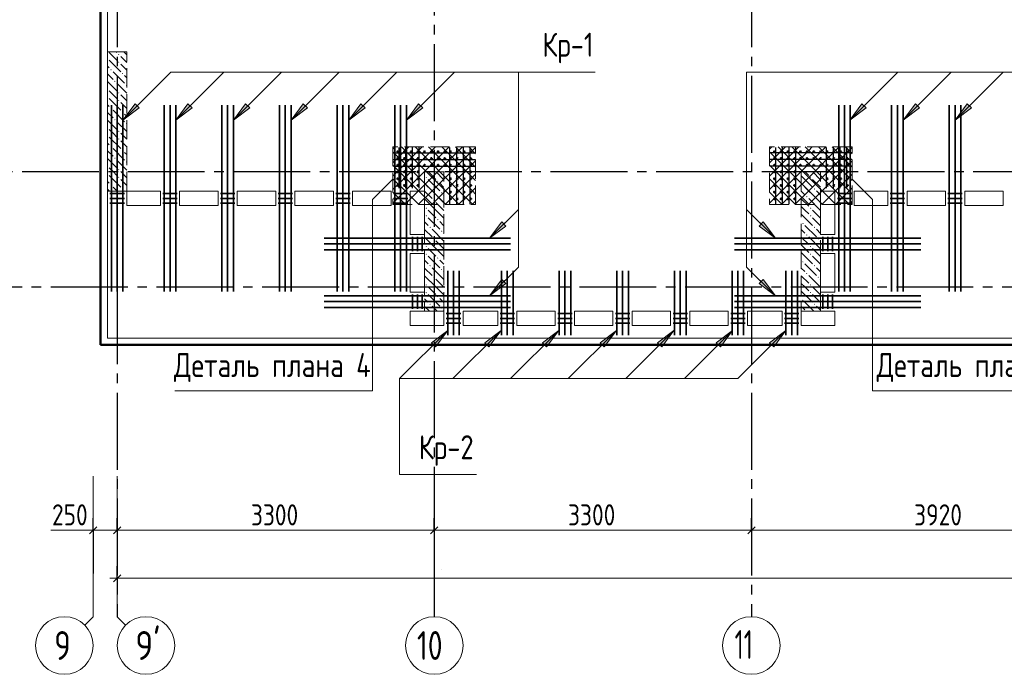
# Model space of a CAD drawing. Header units: millimetres. Extents: x 0 to 61017, y 0 to 42000.
# Tile 3 of 16: x 6186 to 16432, y 16370 to 23185. Entities that reach past the tile are written whole.
import ezdxf

# ---------------------------------------------------------------- set-up
doc = ezdxf.new("R2010")
doc.units = ezdxf.units.MM
doc.linetypes.add('______2', pattern=[270, 200, -70])
doc.linetypes.add('______5', pattern=[1100, 800, -100, 100, -100])
for name, color, linetype, lineweight, true_color in [('S1 Стержни арматуры фон', 7, '______2', 13, 0xa0a0a0), ('Вспомогательная арматура', 7, 'Continuous', 18, 0x656565), ('Поперечная арматура', 7, 'Continuous', 18, 0x5a2814), ('Поперечное армирование AW фон', 7, '______2', 13, 0xa0a0a0)]:
    doc.layers.add(name, color=color, linetype=linetype, lineweight=lineweight, true_color=true_color)
for name, color, linetype, lineweight in [('Standard', 7, 'Continuous', 25), ('ЖБ Перекрытие верхний уровень', 7, 'Continuous', 35), ('ЖБ Пилон', 7, 'Continuous', 35), ('Оси', 40, '______5', 18), ('Позиционная метка номер позиции', 7, 'Continuous', 13), ('Примечания', 7, 'Continuous', 25), ('Размерная выноска', 7, 'Continuous', 13)]:
    doc.layers.add(name, color=color, linetype=linetype, lineweight=lineweight)
doc.styles.add('GOST 2.304-81', font='txt')
doc.styles.add('ISOCPEUR', font='txt')

msp = doc.modelspace()

# ---------------------------------------------------------------- hatches: boundary and pattern name
at = {"layer": 'ЖБ Пилон', "linetype": 'Continuous', "lineweight": 18, "transparency": 33554687}
for points in [[(7100, 22787), (7103, 22783), (7100, 22780)], [(7210, 22823), (7217, 22830), (7223, 22823), (7217, 22817)], [(7210, 22743), (7217, 22750), (7223, 22743), (7217, 22737)], [(7130, 22663), (7137, 22670), (7143, 22663), (7137, 22657)], [(7170, 22543), (7177, 22550), (7183, 22543), (7177, 22537)], [(7250, 22623), (7257, 22630), (7263, 22623), (7257, 22617)], [(7100, 22467), (7103, 22463), (7100, 22460)], [(7290, 22503), (7297, 22510), (7300, 22507), (7300, 22500), (7297, 22497)], [(7100, 22387), (7103, 22383), (7100, 22380)], [(7210, 22423), (7217, 22430), (7223, 22423), (7217, 22417)], [(7210, 22343), (7217, 22350), (7223, 22343), (7217, 22337)], [(7130, 22263), (7137, 22270), (7143, 22263), (7137, 22257)], [(7170, 22143), (7177, 22150), (7183, 22143), (7177, 22137)], [(7250, 22223), (7257, 22230), (7263, 22223), (7257, 22217)], [(7100, 22067), (7103, 22063), (7100, 22060)], [(7290, 22103), (7297, 22110), (7300, 22107), (7300, 22100), (7297, 22097)], [(7100, 21987), (7103, 21983), (7100, 21980)], [(7210, 22023), (7217, 22030), (7223, 22023), (7217, 22017)], [(7210, 21943), (7217, 21950), (7223, 21943), (7217, 21937)], [(7130, 21863), (7137, 21870), (7143, 21863), (7137, 21857)], [(7250, 21823), (7257, 21830), (7263, 21823), (7257, 21817)], [(7170, 21743), (7177, 21750), (7183, 21743), (7177, 21737)], [(7100, 21667), (7103, 21663), (7100, 21660)], [(7210, 21623), (7217, 21630), (7223, 21623), (7217, 21617)], [(7290, 21703), (7297, 21710), (7300, 21707), (7300, 21700), (7297, 21697)], [(7100, 21587), (7103, 21583), (7100, 21580)], [(7210, 21543), (7217, 21550), (7223, 21543), (7217, 21537)], [(10410, 21543), (10417, 21550), (10423, 21543), (10417, 21537)], [(14410, 21543), (14417, 21550), (14423, 21543), (14417, 21537)], [(7130, 21463), (7137, 21470), (7143, 21463), (7137, 21457)], [(7250, 21423), (7257, 21430), (7263, 21423), (7257, 21417)], [(10450, 21423), (10457, 21430), (10463, 21423), (10457, 21417)], [(10530, 21503), (10537, 21510), (10543, 21503), (10537, 21497)], [(14330, 21463), (14337, 21470), (14343, 21463), (14337, 21457)], [(14450, 21423), (14457, 21430), (14463, 21423), (14457, 21417)], [(10570, 21383), (10577, 21390), (10583, 21383), (10577, 21377)], [(14370, 21343), (14377, 21350), (14383, 21343), (14377, 21337)], [(10410, 21223), (10417, 21230), (10423, 21223), (10417, 21217)], [(10490, 21303), (10497, 21310), (10503, 21303), (10497, 21297)], [(14410, 21223), (14417, 21230), (14423, 21223), (14417, 21217)], [(14490, 21303), (14497, 21310), (14503, 21303), (14497, 21297)], [(10410, 21143), (10417, 21150), (10423, 21143), (10417, 21137)], [(10530, 21103), (10537, 21110), (10543, 21103), (10537, 21097)], [(14410, 21143), (14417, 21150), (14423, 21143), (14417, 21137)], [(10450, 21023), (10457, 21030), (10463, 21023), (10457, 21017)], [(14330, 21063), (14337, 21070), (14343, 21063), (14337, 21057)], [(14450, 21023), (14457, 21030), (14463, 21023), (14457, 21017)], [(10490, 20903), (10497, 20910), (10503, 20903), (10497, 20897)], [(10570, 20983), (10577, 20990), (10583, 20983), (10577, 20977)], [(14370, 20943), (14377, 20950), (14383, 20943), (14377, 20937)], [(14490, 20903), (14497, 20910), (14503, 20903), (14497, 20897)], [(10410, 20823), (10417, 20830), (10423, 20823), (10417, 20817)], [(14410, 20823), (14417, 20830), (14423, 20823), (14417, 20817)], [(10410, 20743), (10417, 20750), (10423, 20743), (10417, 20737)], [(10530, 20703), (10537, 20710), (10543, 20703), (10537, 20697)], [(14410, 20743), (14417, 20750), (14423, 20743), (14417, 20737)], [(10450, 20623), (10457, 20630), (10463, 20623), (10457, 20617)], [(14330, 20663), (14337, 20670), (14343, 20663), (14337, 20657)], [(14450, 20623), (14457, 20630), (14463, 20623), (14457, 20617)], [(10490, 20503), (10497, 20510), (10503, 20503), (10497, 20497)], [(10570, 20583), (10577, 20590), (10583, 20583), (10577, 20577)], [(14370, 20543), (14377, 20550), (14383, 20543), (14377, 20537)], [(14490, 20503), (14497, 20510), (14503, 20503), (14497, 20497)], [(10410, 20423), (10417, 20430), (10423, 20423), (10417, 20417)], [(14410, 20423), (14417, 20430), (14423, 20423), (14417, 20417)], [(10410, 20343), (10417, 20350), (10423, 20343), (10417, 20337)], [(10530, 20303), (10537, 20310), (10543, 20303), (10537, 20297)], [(14410, 20343), (14417, 20350), (14423, 20343), (14417, 20337)], [(10450, 20223), (10457, 20230), (10463, 20223), (10457, 20217)], [(10570, 20183), (10577, 20190), (10583, 20183), (10577, 20177)], [(14330, 20263), (14337, 20270), (14343, 20263), (14337, 20257)], [(14450, 20223), (14457, 20230), (14463, 20223), (14457, 20217)]]:
    msp.add_hatch(color=7, dxfattribs=at).paths.add_polyline_path(points, flags=16)
at = {"layer": 'Позиционная метка номер позиции', "linetype": 'Continuous', "lineweight": 13, "transparency": 33554687}
for points in [[(7430, 22268), (7260, 22140), (7387, 22310)], [(7430, 22268), (7260, 22140), (7387, 22310)], [(7980, 22268), (7810, 22140), (7937, 22310)], [(8580, 22268), (8410, 22140), (8537, 22310)], [(9180, 22268), (9010, 22140), (9137, 22310)], [(9780, 22268), (9610, 22140), (9737, 22310)], [(10380, 22268), (10210, 22140), (10337, 22310)], [(14994, 22268), (14824, 22140), (14951, 22310)], [(14994, 22268), (14824, 22140), (14951, 22310)], [(15550, 22268), (15380, 22140), (15507, 22310)], [(16090, 22268), (15920, 22140), (16047, 22310)], [(11245, 21037), (11075, 20910), (11202, 21080)], [(13923, 21080), (14051, 20910), (13881, 21037)], [(11245, 20437), (11075, 20310), (11202, 20480)], [(11245, 20437), (11075, 20310), (11202, 20480)], [(13923, 20480), (14051, 20310), (13881, 20437)], [(13923, 20480), (14051, 20310), (13881, 20437)], [(10470, 19822), (10640, 19950), (10513, 19780)], [(11025, 19822), (11195, 19950), (11068, 19780)], [(11625, 19822), (11795, 19950), (11668, 19780)], [(12225, 19822), (12395, 19950), (12268, 19780)], [(12825, 19822), (12995, 19950), (12868, 19780)], [(13435, 19822), (13605, 19950), (13478, 19780)], [(13990, 19822), (14160, 19950), (14033, 19780)]]:
    msp.add_hatch(color=7, dxfattribs=at).paths.add_polyline_path(points, flags=16)

# ---------------------------------------------------------------- linework, layer by layer
at = {"layer": 'S1 Стержни арматуры фон', "color": 7, "linetype": 'Continuous', "lineweight": 35, "transparency": 33554687}
for p, q in [((7140, 22294), (7140, 20356)), ((7140, 22294), (7140, 20356)), ((7200, 22294), (7200, 20356)), ((7200, 22294), (7200, 20356)), ((7260, 22294), (7260, 20356)), ((7260, 22294), (7260, 20356)), ((7690, 22294), (7690, 20356)), ((7690, 22294), (7690, 20356)), ((7750, 22294), (7750, 20356)), ((7750, 22294), (7750, 20356)), ((7810, 22294), (7810, 20356)), ((7810, 22294), (7810, 20356)), ((8290, 22294), (8290, 20356)), ((8290, 22294), (8290, 20356)), ((8350, 22294), (8350, 20356)), ((8350, 22294), (8350, 20356)), ((8410, 22294), (8410, 20356)), ((8410, 22294), (8410, 20356)), ((8890, 22294), (8890, 20356)), ((8890, 22294), (8890, 20356)), ((8950, 22294), (8950, 20356)), ((8950, 22294), (8950, 20356)), ((9010, 22294), (9010, 20356)), ((9010, 22294), (9010, 20356)), ((9490, 22294), (9490, 20356)), ((9490, 22294), (9490, 20356)), ((9550, 22294), (9550, 20356)), ((9550, 22294), (9550, 20356)), ((9610, 22294), (9610, 20356)), ((9610, 22294), (9610, 20356)), ((10090, 22294), (10090, 20356)), ((10090, 22294), (10090, 20356)), ((10150, 22294), (10150, 20356)), ((10150, 22294), (10150, 20356)), ((10210, 22294), (10210, 20356)), ((10210, 22294), (10210, 20356)), ((14710, 22294), (14710, 20356)), ((14710, 22294), (14710, 20356)), ((14770, 22294), (14770, 20356)), ((14770, 22294), (14770, 20356)), ((14830, 22294), (14830, 20356)), ((14830, 22294), (14830, 20356)), ((15260, 22294), (15260, 20356)), ((15260, 22294), (15260, 20356)), ((15320, 22294), (15320, 20356)), ((15320, 22294), (15320, 20356)), ((15380, 22294), (15380, 20356)), ((15380, 22294), (15380, 20356)), ((15860, 22294), (15860, 20356)), ((15860, 22294), (15860, 20356)), ((15920, 22294), (15920, 20356)), ((15920, 22294), (15920, 20356)), ((15980, 22294), (15980, 20356)), ((15980, 22294), (15980, 20356)), ((11294, 20910), (9356, 20910)), ((11294, 20910), (9356, 20910)), ((15564, 20910), (13626, 20910)), ((15564, 20910), (13626, 20910)), ((11294, 20850), (9356, 20850)), ((11294, 20850), (9356, 20850)), ((15564, 20850), (13626, 20850)), ((15564, 20850), (13626, 20850)), ((11294, 20790), (9356, 20790)), ((11294, 20790), (9356, 20790)), ((15564, 20790), (13626, 20790)), ((15564, 20790), (13626, 20790)), ((10640, 19900), (10640, 20572)), ((10700, 19900), (10700, 20572)), ((10760, 19900), (10760, 20572)), ((11200, 19900), (11200, 20572)), ((11260, 19900), (11260, 20572)), ((11320, 19900), (11320, 20572)), ((11800, 19900), (11800, 20572)), ((11860, 19900), (11860, 20572)), ((11920, 19900), (11920, 20572)), ((12400, 19900), (12400, 20572)), ((12460, 19900), (12460, 20572)), ((12520, 19900), (12520, 20572)), ((13000, 19900), (13000, 20572)), ((13060, 19900), (13060, 20572)), ((13120, 19900), (13120, 20572)), ((13600, 19900), (13600, 20572)), ((13660, 19900), (13660, 20572)), ((13720, 19900), (13720, 20572)), ((14160, 19900), (14160, 20572)), ((14220, 19900), (14220, 20572)), ((14280, 19900), (14280, 20572)), ((11294, 20310), (9356, 20310)), ((11294, 20310), (9356, 20310)), ((15564, 20310), (13626, 20310)), ((15564, 20310), (13626, 20310)), ((11294, 20250), (9356, 20250)), ((11294, 20250), (9356, 20250)), ((11294, 20190), (9356, 20190)), ((11294, 20190), (9356, 20190)), ((15564, 20250), (13626, 20250)), ((15564, 20250), (13626, 20250)), ((15564, 20190), (13626, 20190)), ((15564, 20190), (13626, 20190))]:
    msp.add_line(p, q, dxfattribs=at)
at = {"layer": 'Standard', "color": 7, "linetype": 'Continuous', "lineweight": 13, "transparency": 33554687}
for p, q in [((6950, 16970), (6950, 18432)), ((7200, 16970), (7200, 18432)), ((6950, 17870), (6875, 17870)), ((6950, 17870), (7200, 17870)), ((7200, 17870), (10500, 17870)), ((10500, 17870), (13800, 17870)), ((13800, 17870), (17720, 17870)), ((7200, 17370), (7125, 17370)), ((49280, 17370), (7200, 17370)), ((6950, 16970), (6862, 16882)), ((7200, 16970), (7288, 16882))]:
    msp.add_line(p, q, dxfattribs=at)
at = {"layer": 'Standard', "color": 251, "linetype": 'Continuous', "lineweight": -3, "true_color": 0x656565, "transparency": 33554687}
for p, q in [((6950, 17870), (6950, 17995)), ((7200, 17870), (7200, 17995)), ((10500, 17870), (10500, 17995)), ((13800, 17870), (13800, 17995)), ((6950, 17870), (6950, 17745)), ((6950, 17870), (6950, 17418)), ((7200, 17870), (7200, 17745)), ((7200, 17870), (7200, 17418)), ((10500, 17870), (10500, 17745)), ((10500, 17870), (10500, 17418)), ((13800, 17870), (13800, 17745)), ((13800, 17870), (13800, 17418)), ((7200, 17370), (7200, 17495)), ((7200, 17370), (7200, 17245)), ((7200, 17370), (7200, 17370))]:
    msp.add_line(p, q, dxfattribs=at)
at = {"layer": 'Standard', "color": 7, "linetype": 'Continuous', "lineweight": 25, "transparency": 33554687}
for p, q in [((6912, 17833), (6987, 17907)), ((7162, 17833), (7238, 17907)), ((10462, 17833), (10538, 17907)), ((13762, 17833), (13838, 17907)), ((7238, 17407), (7162, 17333))]:
    msp.add_line(p, q, dxfattribs=at)
at = {"layer": 'Standard', "color": 254, "linetype": 'Continuous', "lineweight": 50, "true_color": 0xc4c4ff, "transparency": 33554687}
msp.add_lwpolyline([(7025, 19800), (49780, 19800), (49780, 34900), (7025, 34900), (7025, 19800)], dxfattribs=at)
at = {"layer": 'Вспомогательная арматура', "color": 7, "linetype": 'Continuous', "lineweight": 25, "transparency": 33554687}
for p, q in [((10130, 21855), (10130, 21430)), ((10200, 21855), (10200, 21430)), ((10270, 21855), (10270, 21430)), ((10340, 21855), (10340, 21430)), ((10660, 21855), (10660, 21265)), ((10730, 21855), (10730, 21265)), ((10800, 21855), (10800, 21265)), ((10870, 21855), (10870, 21265)), ((14050, 21855), (14050, 21265)), ((14120, 21855), (14120, 21265)), ((14190, 21855), (14190, 21265)), ((14260, 21855), (14260, 21265)), ((14580, 21855), (14580, 21430)), ((14650, 21855), (14650, 21430)), ((14720, 21855), (14720, 21430)), ((14790, 21855), (14790, 21430)), ((10075, 21800), (10925, 21800)), ((10075, 21730), (10925, 21730)), ((14845, 21800), (13995, 21800)), ((14845, 21730), (13995, 21730)), ((10075, 21660), (10925, 21660)), ((14845, 21660), (13995, 21660))]:
    msp.add_line(p, q, dxfattribs=at)
at = {"layer": 'ЖБ Перекрытие верхний уровень', "color": 7, "linetype": 'Continuous', "lineweight": 18, "transparency": 33554687}
for p, q in [((7100, 34500), (7100, 19870)), ((7300, 21250), (7300, 21400)), ((7300, 21400), (7650, 21400)), ((7650, 21400), (7650, 21250)), ((7850, 21250), (7850, 21400)), ((7850, 21400), (8250, 21400)), ((8250, 21400), (8250, 21250)), ((8450, 21250), (8450, 21400)), ((8450, 21400), (8850, 21400)), ((8850, 21400), (8850, 21250)), ((9050, 21250), (9050, 21400)), ((9050, 21400), (9450, 21400)), ((9450, 21400), (9450, 21250)), ((9650, 21250), (9650, 21400)), ((9650, 21400), (10050, 21400)), ((10050, 21400), (10050, 21250)), ((10250, 20950), (10250, 21400)), ((10250, 21400), (10400, 21400)), ((10400, 21400), (10400, 20950)), ((14520, 20950), (14520, 21400)), ((14520, 21400), (14670, 21400)), ((14670, 21400), (14670, 20950)), ((14870, 21250), (14870, 21400)), ((14870, 21400), (15220, 21400)), ((15220, 21400), (15220, 21250)), ((15420, 21400), (15820, 21400)), ((15420, 21250), (15420, 21400)), ((15820, 21400), (15820, 21250)), ((16020, 21250), (16020, 21400)), ((16020, 21400), (16420, 21400)), ((16420, 21400), (16420, 21250)), ((7650, 21250), (7300, 21250)), ((8250, 21250), (7850, 21250)), ((8850, 21250), (8450, 21250)), ((9450, 21250), (9050, 21250)), ((10050, 21250), (9650, 21250)), ((15220, 21250), (14870, 21250)), ((15820, 21250), (15420, 21250)), ((16420, 21250), (16020, 21250)), ((10400, 20950), (10250, 20950)), ((14670, 20950), (14520, 20950)), ((10250, 20350), (10250, 20750)), ((10250, 20750), (10400, 20750)), ((10400, 20750), (10400, 20350)), ((14520, 20350), (14520, 20750)), ((14520, 20750), (14670, 20750)), ((14670, 20750), (14670, 20350)), ((10400, 20350), (10250, 20350)), ((14670, 20350), (14520, 20350)), ((10250, 20000), (10250, 20150)), ((10250, 20150), (10600, 20150)), ((10600, 20150), (10600, 20000)), ((10800, 20000), (10800, 20150)), ((10800, 20150), (11160, 20150)), ((11160, 20150), (11160, 20000)), ((11360, 20000), (11360, 20150)), ((11360, 20150), (11760, 20150)), ((11760, 20150), (11760, 20000)), ((11960, 20000), (11960, 20150)), ((11960, 20150), (12360, 20150)), ((12360, 20150), (12360, 20000)), ((12560, 20000), (12560, 20150)), ((12560, 20150), (12960, 20150)), ((12960, 20150), (12960, 20000)), ((13160, 20000), (13160, 20150)), ((13160, 20150), (13560, 20150)), ((13560, 20150), (13560, 20000)), ((13760, 20000), (13760, 20150)), ((13760, 20150), (14120, 20150)), ((14120, 20150), (14120, 20000)), ((14320, 20000), (14320, 20150)), ((14320, 20150), (14670, 20150)), ((14670, 20150), (14670, 20000)), ((10600, 20000), (10250, 20000)), ((11160, 20000), (10800, 20000)), ((11760, 20000), (11360, 20000)), ((12360, 20000), (11960, 20000)), ((12960, 20000), (12560, 20000)), ((13560, 20000), (13160, 20000)), ((14120, 20000), (13760, 20000)), ((14670, 20000), (14320, 20000)), ((7100, 19870), (28240, 19870))]:
    msp.add_line(p, q, dxfattribs=at)
at = {"layer": 'ЖБ Пилон', "color": 253, "linetype": '______2', "lineweight": 13, "true_color": 0xa0a0a0, "transparency": 33554687}
for p, q in [((7100, 22850), (7100, 21400)), ((7300, 22850), (7100, 22850)), ((7300, 21400), (7300, 22850)), ((10400, 21600), (10400, 20150)), ((10600, 21600), (10400, 21600)), ((10600, 20150), (10600, 21600)), ((14320, 21600), (14320, 20150)), ((14520, 21600), (14320, 21600)), ((14520, 20150), (14520, 21600)), ((7100, 21400), (7300, 21400)), ((10400, 20150), (10600, 20150)), ((14320, 20150), (14520, 20150))]:
    msp.add_line(p, q, dxfattribs=at)
at = {"layer": 'ЖБ Пилон', "color": 9, "linetype": 'Continuous', "lineweight": 18, "true_color": 0xc7c7c7, "transparency": 33554687}
for p, q in [((7157, 22803), (7117, 22843)), ((7117, 22763), (7237, 22643)), ((7197, 22763), (7157, 22803)), ((7190, 22850), (7197, 22843)), ((7237, 22803), (7300, 22740)), ((7300, 22820), (7270, 22850)), ((7100, 22700), (7117, 22683)), ((7237, 22723), (7300, 22660)), ((7100, 22620), (7157, 22563)), ((7157, 22643), (7277, 22523)), ((7300, 22580), (7277, 22603)), ((7100, 22540), (7197, 22443)), ((7157, 22403), (7117, 22443)), ((7300, 22420), (7197, 22523)), ((7117, 22363), (7237, 22243)), ((7197, 22363), (7157, 22403)), ((7237, 22403), (7300, 22340)), ((7100, 22300), (7117, 22283)), ((7157, 22243), (7277, 22123)), ((7237, 22323), (7300, 22260)), ((7100, 22220), (7157, 22163)), ((7100, 22140), (7197, 22043)), ((7300, 22180), (7277, 22203)), ((7157, 22003), (7117, 22043)), ((7300, 22020), (7197, 22123)), ((7117, 21963), (7237, 21843)), ((7197, 21963), (7157, 22003)), ((7237, 22003), (7300, 21940)), ((7100, 21900), (7117, 21883)), ((7157, 21843), (7277, 21723)), ((7237, 21923), (7300, 21860)), ((7100, 21820), (7157, 21763)), ((7100, 21740), (7197, 21643)), ((7300, 21780), (7277, 21803)), ((7157, 21603), (7117, 21643)), ((7300, 21620), (7197, 21723)), ((7117, 21563), (7237, 21443)), ((7197, 21563), (7157, 21603)), ((7237, 21603), (7300, 21540)), ((7237, 21523), (7300, 21460)), ((10437, 21523), (10557, 21403)), ((10440, 21600), (10517, 21523)), ((10520, 21600), (10597, 21523)), ((14320, 21560), (14437, 21443)), ((14397, 21563), (14360, 21600)), ((14437, 21523), (14520, 21440)), ((14440, 21600), (14517, 21523)), ((7100, 21500), (7117, 21483)), ((7100, 21420), (7120, 21400)), ((7157, 21443), (7200, 21400)), ((10400, 21480), (10437, 21443)), ((10597, 21443), (10557, 21483)), ((10600, 21440), (10597, 21443)), ((14357, 21443), (14477, 21323)), ((7280, 21400), (7277, 21403)), ((10400, 21400), (10477, 21323)), ((10517, 21203), (10400, 21320)), ((10597, 21283), (10477, 21403)), ((10597, 21363), (10600, 21360)), ((14320, 21400), (14357, 21363)), ((14320, 21320), (14397, 21243)), ((14517, 21203), (14397, 21323)), ((14520, 21360), (14477, 21403)), ((10517, 21283), (10597, 21203)), ((10597, 21283), (10600, 21280)), ((14357, 21203), (14320, 21240)), ((14517, 21283), (14520, 21280)), ((10437, 21203), (10517, 21123)), ((10437, 21123), (10557, 21003)), ((10517, 21203), (10597, 21123)), ((10597, 21203), (10600, 21200)), ((14320, 21160), (14437, 21043)), ((14397, 21163), (14357, 21203)), ((14437, 21203), (14517, 21123)), ((14437, 21123), (14520, 21040)), ((14517, 21203), (14520, 21200)), ((10400, 21080), (10437, 21043)), ((10597, 21043), (10557, 21083)), ((10600, 21040), (10597, 21043)), ((14357, 21043), (14477, 20923)), ((10400, 21000), (10477, 20923)), ((10517, 20803), (10400, 20920)), ((10597, 20883), (10477, 21003)), ((10597, 20963), (10600, 20960)), ((14320, 21000), (14357, 20963)), ((14320, 20920), (14397, 20843)), ((14517, 20803), (14397, 20923)), ((14520, 20960), (14477, 21003)), ((10437, 20803), (10517, 20723)), ((10517, 20883), (10597, 20803)), ((10517, 20803), (10597, 20723)), ((10597, 20883), (10600, 20880)), ((10597, 20803), (10600, 20800)), ((14357, 20803), (14320, 20840)), ((14397, 20763), (14357, 20803)), ((14437, 20803), (14517, 20723)), ((14517, 20883), (14520, 20880)), ((14517, 20803), (14520, 20800)), ((10437, 20723), (10557, 20603)), ((14320, 20760), (14437, 20643)), ((14437, 20723), (14520, 20640)), ((10400, 20680), (10437, 20643)), ((10400, 20600), (10477, 20523)), ((10597, 20483), (10477, 20603)), ((10597, 20643), (10557, 20683)), ((10600, 20640), (10597, 20643)), ((14320, 20600), (14357, 20563)), ((14357, 20643), (14477, 20523)), ((14520, 20560), (14477, 20603)), ((10517, 20403), (10400, 20520)), ((10597, 20563), (10600, 20560)), ((14320, 20520), (14397, 20443)), ((14517, 20403), (14397, 20523)), ((10437, 20403), (10517, 20323)), ((10517, 20483), (10597, 20403)), ((10517, 20403), (10597, 20323)), ((10597, 20483), (10600, 20480)), ((10597, 20403), (10600, 20400)), ((14357, 20403), (14320, 20440)), ((14397, 20363), (14357, 20403)), ((14437, 20403), (14517, 20323)), ((14517, 20483), (14520, 20480)), ((14517, 20403), (14520, 20400)), ((10437, 20323), (10557, 20203)), ((14320, 20360), (14437, 20243)), ((14437, 20323), (14520, 20240)), ((10400, 20280), (10437, 20243)), ((10400, 20200), (10450, 20150)), ((10530, 20150), (10477, 20203)), ((10597, 20243), (10557, 20283)), ((10600, 20240), (10597, 20243)), ((14320, 20200), (14357, 20163)), ((14357, 20243), (14450, 20150)), ((14520, 20160), (14477, 20203)), ((10597, 20163), (10600, 20160))]:
    msp.add_line(p, q, dxfattribs=at)
at = {"layer": 'Оси', "color": 8, "linetype": '______5', "lineweight": -3, "transparency": 33554687}
for p, q in [((7200, 35800), (7200, 16970)), ((13800, 35800), (13800, 16970)), ((10500, 35030), (10500, 16970)), ((49910, 21600), (4600, 21600)), ((50210, 20400), (4600, 20400)), ((10574, 17456), (10574, 17456))]:
    msp.add_line(p, q, dxfattribs=at)
at = {"layer": 'Оси', "color": 7, "linetype": 'Continuous', "lineweight": 13, "transparency": 33554687}
for centre in [(6650, 16670), (7500, 16670), (10500, 16670), (13800, 16670)]:
    msp.add_circle(centre, 300, dxfattribs=at)
at = {"layer": 'Позиционная метка номер позиции', "color": 7, "linetype": 'Continuous', "lineweight": 13, "transparency": 33554687}
for p, q in [((7260, 22140), (7760, 22640)), ((7810, 22140), (8310, 22640)), ((8410, 22140), (8910, 22640)), ((9010, 22140), (9510, 22640)), ((9610, 22140), (10110, 22640)), ((10210, 22140), (10710, 22640)), ((14824, 22140), (15324, 22640)), ((15380, 22140), (15880, 22640)), ((15920, 22140), (16420, 22640)), ((7260, 22140), (7387, 22310)), ((7260, 22140), (7387, 22310)), ((7430, 22268), (7260, 22140)), ((7430, 22268), (7260, 22140)), ((7387, 22310), (7430, 22268)), ((7387, 22310), (7430, 22268)), ((7408, 22289), (7419, 22300)), ((7408, 22289), (7419, 22300)), ((7810, 22140), (7937, 22310)), ((7980, 22268), (7810, 22140)), ((7937, 22310), (7980, 22268)), ((7958, 22289), (7969, 22300)), ((8410, 22140), (8537, 22310)), ((8580, 22268), (8410, 22140)), ((8537, 22310), (8580, 22268)), ((8558, 22289), (8569, 22300)), ((9010, 22140), (9137, 22310)), ((9180, 22268), (9010, 22140)), ((9137, 22310), (9180, 22268)), ((9158, 22289), (9169, 22300)), ((9610, 22140), (9737, 22310)), ((9780, 22268), (9610, 22140)), ((9737, 22310), (9780, 22268)), ((9758, 22289), (9769, 22300)), ((10210, 22140), (10337, 22310)), ((10380, 22268), (10210, 22140)), ((10337, 22310), (10380, 22268)), ((10358, 22289), (10369, 22300)), ((14824, 22140), (14951, 22310)), ((14824, 22140), (14951, 22310)), ((14994, 22268), (14824, 22140)), ((14994, 22268), (14824, 22140)), ((14951, 22310), (14994, 22268)), ((14951, 22310), (14994, 22268)), ((14972, 22289), (14983, 22300)), ((14972, 22289), (14983, 22300)), ((15380, 22140), (15507, 22310)), ((15550, 22268), (15380, 22140)), ((15507, 22310), (15550, 22268)), ((15528, 22289), (15539, 22300)), ((15920, 22140), (16047, 22310)), ((16090, 22268), (15920, 22140)), ((16047, 22310), (16090, 22268)), ((16068, 22289), (16079, 22300)), ((7260, 22140), (7260, 22140)), ((7260, 22140), (7260, 22140)), ((7260, 22140), (7260, 22140)), ((7260, 22140), (7260, 22140)), ((7260, 22140), (7260, 22140)), ((7260, 22140), (7260, 22140)), ((7810, 22140), (7810, 22140)), ((7810, 22140), (7810, 22140)), ((7810, 22140), (7810, 22140)), ((8410, 22140), (8410, 22140)), ((8410, 22140), (8410, 22140)), ((8410, 22140), (8410, 22140)), ((9010, 22140), (9010, 22140)), ((9010, 22140), (9010, 22140)), ((9010, 22140), (9010, 22140)), ((9610, 22140), (9610, 22140)), ((9610, 22140), (9610, 22140)), ((9610, 22140), (9610, 22140)), ((10210, 22140), (10210, 22140)), ((10210, 22140), (10210, 22140)), ((10210, 22140), (10210, 22140)), ((14824, 22140), (14824, 22140)), ((14824, 22140), (14824, 22140)), ((14824, 22140), (14824, 22140)), ((14824, 22140), (14824, 22140)), ((14824, 22140), (14824, 22140)), ((14824, 22140), (14824, 22140)), ((15380, 22140), (15380, 22140)), ((15380, 22140), (15380, 22140)), ((15380, 22140), (15380, 22140)), ((15920, 22140), (15920, 22140)), ((15920, 22140), (15920, 22140)), ((15920, 22140), (15920, 22140)), ((11075, 20910), (11375, 21210)), ((14051, 20910), (13751, 21210)), ((11075, 20910), (11202, 21080)), ((11245, 21037), (11075, 20910)), ((11202, 21080), (11245, 21037)), ((11223, 21058), (11234, 21069)), ((13881, 21037), (13923, 21080)), ((14051, 20910), (13881, 21037)), ((13902, 21058), (13892, 21069)), ((13923, 21080), (14051, 20910)), ((11075, 20910), (11075, 20910)), ((11075, 20910), (11075, 20910)), ((11075, 20910), (11075, 20910)), ((14051, 20910), (14051, 20910)), ((14051, 20910), (14051, 20910)), ((14051, 20910), (14051, 20910)), ((11075, 20310), (11375, 20610)), ((14051, 20310), (13751, 20610)), ((11075, 20310), (11202, 20480)), ((11075, 20310), (11202, 20480)), ((11245, 20437), (11075, 20310)), ((11245, 20437), (11075, 20310)), ((11202, 20480), (11245, 20437)), ((11202, 20480), (11245, 20437)), ((11223, 20458), (11234, 20469)), ((11223, 20458), (11234, 20469)), ((13881, 20437), (13923, 20480)), ((13881, 20437), (13923, 20480)), ((14051, 20310), (13881, 20437)), ((14051, 20310), (13881, 20437)), ((13902, 20458), (13892, 20469)), ((13902, 20458), (13892, 20469)), ((13923, 20480), (14051, 20310)), ((13923, 20480), (14051, 20310)), ((11075, 20310), (11075, 20310)), ((11075, 20310), (11075, 20310)), ((11075, 20310), (11075, 20310)), ((11075, 20310), (11075, 20310)), ((11075, 20310), (11075, 20310)), ((11075, 20310), (11075, 20310)), ((14051, 20310), (14051, 20310)), ((14051, 20310), (14051, 20310)), ((14051, 20310), (14051, 20310)), ((14051, 20310), (14051, 20310)), ((14051, 20310), (14051, 20310)), ((14051, 20310), (14051, 20310)), ((10470, 19822), (10640, 19950)), ((10640, 19950), (10513, 19780)), ((10640, 19950), (10640, 19950)), ((10640, 19950), (10640, 19950)), ((10640, 19950), (10640, 19950)), ((11025, 19822), (11195, 19950)), ((11195, 19950), (11068, 19780)), ((11195, 19950), (11195, 19950)), ((11195, 19950), (11195, 19950)), ((11195, 19950), (11195, 19950)), ((11625, 19822), (11795, 19950)), ((11795, 19950), (11668, 19780)), ((11795, 19950), (11795, 19950)), ((11795, 19950), (11795, 19950)), ((11795, 19950), (11795, 19950)), ((12225, 19822), (12395, 19950)), ((12395, 19950), (12268, 19780)), ((12395, 19950), (12395, 19950)), ((12395, 19950), (12395, 19950)), ((12395, 19950), (12395, 19950)), ((12825, 19822), (12995, 19950)), ((12995, 19950), (12868, 19780)), ((12995, 19950), (12995, 19950)), ((12995, 19950), (12995, 19950)), ((12995, 19950), (12995, 19950)), ((13435, 19822), (13605, 19950)), ((13605, 19950), (13478, 19780)), ((13605, 19950), (13605, 19950)), ((13605, 19950), (13605, 19950)), ((13605, 19950), (13605, 19950)), ((13990, 19822), (14160, 19950)), ((14160, 19950), (14033, 19780)), ((14160, 19950), (14160, 19950)), ((14160, 19950), (14160, 19950)), ((14160, 19950), (14160, 19950)), ((10513, 19780), (10470, 19822)), ((10492, 19801), (10481, 19791)), ((11068, 19780), (11025, 19822)), ((11047, 19801), (11036, 19791)), ((11668, 19780), (11625, 19822)), ((11647, 19801), (11636, 19791)), ((12268, 19780), (12225, 19822)), ((12247, 19801), (12236, 19791)), ((12868, 19780), (12825, 19822)), ((12847, 19801), (12836, 19791)), ((13478, 19780), (13435, 19822)), ((13457, 19801), (13446, 19791)), ((14033, 19780), (13990, 19822)), ((14012, 19801), (14001, 19791))]:
    msp.add_line(p, q, dxfattribs=at)
for points in [[(7260, 22140), (7760, 22640), (11375, 22640)], [(11075, 20310), (11375, 20610), (11375, 22640), (12175, 22640)], [(14051, 20310), (13751, 20610), (13751, 22640), (22621, 22640)], [(14824, 22140), (15324, 22640), (22621, 22640)], [(14160, 19950), (13660, 19450), (10140, 19450)], [(11195, 19950), (10695, 19450), (10140, 19450)], [(10640, 19950), (10140, 19450), (10140, 18450), (10940, 18450)], [(11795, 19950), (11295, 19450), (10495, 19450)], [(12395, 19950), (11895, 19450), (11095, 19450)], [(12995, 19950), (12495, 19450), (11695, 19450)], [(13605, 19950), (13105, 19450), (12305, 19450)]]:
    msp.add_lwpolyline(points, dxfattribs=at)
at = {"layer": 'Поперечная арматура', "color": 7, "linetype": 'Continuous', "lineweight": 50, "transparency": 33554687}
for centre in [(10120, 21810), (10120, 21740), (10190, 21810), (10190, 21740), (10260, 21810), (10260, 21740), (10330, 21810), (10330, 21740), (10400, 21810), (10400, 21740), (10470, 21810), (10470, 21740), (10540, 21810), (10540, 21740), (10610, 21810), (10610, 21740), (10670, 21810), (10670, 21740), (10740, 21810), (10740, 21740), (10810, 21810), (10810, 21740), (10880, 21810), (10880, 21740), (14040, 21810), (14040, 21740), (14110, 21810), (14110, 21740), (14180, 21810), (14180, 21740), (14250, 21810), (14250, 21740), (14310, 21810), (14310, 21740), (14380, 21810), (14380, 21740), (14450, 21810), (14450, 21740), (14520, 21810), (14520, 21740), (14590, 21810), (14590, 21740), (14660, 21810), (14660, 21740), (14730, 21810), (14730, 21740), (14800, 21810), (14800, 21740), (10120, 21670), (10190, 21670), (10260, 21670), (10330, 21670), (10400, 21670), (10470, 21670), (10540, 21670), (10610, 21670), (10670, 21670), (10740, 21670), (10810, 21670), (10880, 21670), (14040, 21670), (14110, 21670), (14180, 21670), (14250, 21670), (14310, 21670), (14380, 21670), (14450, 21670), (14520, 21670), (14590, 21670), (14660, 21670), (14730, 21670), (14800, 21670), (10120, 21600), (10120, 21530), (10190, 21600), (10190, 21530), (10260, 21600), (10260, 21530), (10330, 21600), (10330, 21530), (10670, 21600), (10670, 21530), (10740, 21600), (10740, 21530), (10810, 21600), (10810, 21530), (10880, 21600), (10880, 21530), (14040, 21600), (14040, 21530), (14110, 21600), (14110, 21530), (14180, 21600), (14180, 21530), (14250, 21600), (14250, 21530), (14590, 21600), (14590, 21530), (14660, 21600), (14660, 21530), (14730, 21600), (14730, 21530), (14800, 21600), (14800, 21530), (10120, 21460), (10190, 21460), (10260, 21460), (10330, 21460), (10670, 21460), (10740, 21460), (10810, 21460), (10880, 21460), (14040, 21460), (14110, 21460), (14180, 21460), (14250, 21460), (14590, 21460), (14660, 21460), (14730, 21460), (14800, 21460), (10670, 21390), (10670, 21320), (10740, 21390), (10740, 21320), (10810, 21390), (10810, 21320), (10880, 21390), (10880, 21320), (14040, 21390), (14040, 21320), (14110, 21390), (14110, 21320), (14180, 21390), (14180, 21320), (14250, 21390), (14250, 21320)]:
    msp.add_circle(centre, 5, dxfattribs=at)
at = {"layer": 'Поперечное армирование AW фон', "color": 7, "linetype": 'Continuous', "lineweight": 35, "transparency": 33554687}
for p, q in [((7125, 21375), (7275, 21375)), ((7125, 21325), (7275, 21325)), ((7675, 21375), (7825, 21375)), ((7675, 21325), (7825, 21325)), ((8275, 21375), (8425, 21375)), ((8275, 21325), (8425, 21325)), ((8875, 21375), (9025, 21375)), ((8875, 21325), (9025, 21325)), ((9475, 21375), (9625, 21375)), ((9475, 21325), (9625, 21325)), ((10075, 21375), (10225, 21375)), ((10075, 21325), (10225, 21325)), ((14695, 21375), (14845, 21375)), ((14695, 21325), (14845, 21325)), ((15245, 21375), (15395, 21375)), ((15245, 21325), (15395, 21325)), ((15845, 21375), (15995, 21375)), ((15845, 21325), (15995, 21325)), ((7125, 21275), (7275, 21275)), ((7675, 21275), (7825, 21275)), ((8275, 21275), (8425, 21275)), ((8875, 21275), (9025, 21275)), ((9475, 21275), (9625, 21275)), ((10075, 21275), (10225, 21275)), ((14695, 21275), (14845, 21275)), ((15245, 21275), (15395, 21275)), ((15845, 21275), (15995, 21275)), ((10275, 20775), (10275, 20925)), ((10325, 20775), (10325, 20925)), ((10375, 20775), (10375, 20925)), ((14545, 20775), (14545, 20925)), ((14595, 20775), (14595, 20925)), ((14645, 20775), (14645, 20925)), ((10275, 20175), (10275, 20325)), ((10325, 20175), (10325, 20325)), ((10375, 20175), (10375, 20325)), ((14545, 20175), (14545, 20325)), ((14595, 20175), (14595, 20325)), ((14645, 20175), (14645, 20325)), ((10775, 20125), (10625, 20125)), ((11335, 20125), (11185, 20125)), ((11935, 20125), (11785, 20125)), ((12535, 20125), (12385, 20125)), ((13135, 20125), (12985, 20125)), ((13735, 20125), (13585, 20125)), ((14295, 20125), (14145, 20125)), ((10775, 20075), (10625, 20075)), ((10775, 20025), (10625, 20025)), ((11335, 20075), (11185, 20075)), ((11335, 20025), (11185, 20025)), ((11935, 20075), (11785, 20075)), ((11935, 20025), (11785, 20025)), ((12535, 20075), (12385, 20075)), ((12535, 20025), (12385, 20025)), ((13135, 20075), (12985, 20075)), ((13135, 20025), (12985, 20025)), ((13735, 20075), (13585, 20075)), ((13735, 20025), (13585, 20025)), ((14295, 20075), (14145, 20075)), ((14295, 20025), (14145, 20025))]:
    msp.add_line(p, q, dxfattribs=at)
at = {"layer": 'Примечания', "color": 252, "linetype": 'Continuous', "lineweight": 13, "true_color": 0x8f8f8f, "transparency": 33554687}
for p, q in [((10070, 21836), (10094, 21860)), ((10160, 21860), (10197, 21823)), ((10197, 21823), (10234, 21860)), ((10197, 21683), (10374, 21860)), ((10197, 21543), (10514, 21860)), ((10197, 21403), (10654, 21860)), ((10300, 21860), (10757, 21403)), ((10337, 21403), (10794, 21860)), ((10440, 21860), (10897, 21403)), ((10477, 21403), (10930, 21856)), ((10580, 21860), (10930, 21510)), ((10720, 21860), (10930, 21650)), ((10860, 21860), (10930, 21790)), ((13990, 21836), (14014, 21860)), ((13990, 21696), (14154, 21860)), ((13990, 21556), (14294, 21860)), ((14080, 21860), (14397, 21543)), ((14220, 21860), (14397, 21683)), ((14360, 21860), (14397, 21823)), ((14397, 21823), (14434, 21860)), ((14397, 21683), (14574, 21860)), ((14397, 21543), (14714, 21860)), ((14397, 21403), (14850, 21856)), ((14500, 21860), (14850, 21510)), ((14640, 21860), (14850, 21650)), ((14780, 21860), (14850, 21790)), ((10070, 21696), (10197, 21823)), ((10070, 21810), (10197, 21683)), ((10197, 21823), (10617, 21403)), ((13990, 21416), (14397, 21823)), ((13990, 21810), (14397, 21403)), ((14397, 21823), (14817, 21403)), ((10070, 21556), (10197, 21683)), ((10070, 21670), (10197, 21543)), ((10197, 21683), (10477, 21403)), ((10617, 21403), (10930, 21716)), ((13990, 21670), (14257, 21403)), ((14117, 21403), (14397, 21683)), ((14397, 21683), (14677, 21403)), ((14537, 21403), (14850, 21716)), ((10070, 21416), (10197, 21543)), ((10070, 21530), (10197, 21403)), ((10197, 21543), (10337, 21403)), ((10757, 21403), (10930, 21576)), ((13990, 21530), (14117, 21403)), ((14257, 21403), (14397, 21543)), ((14397, 21543), (14537, 21403)), ((14677, 21403), (14850, 21576)), ((10897, 21403), (10930, 21436)), ((14817, 21403), (14850, 21436)), ((10070, 21276), (10197, 21403)), ((10070, 21390), (10197, 21263)), ((10197, 21263), (10337, 21403)), ((10197, 21403), (10340, 21260)), ((10334, 21260), (10477, 21403)), ((10337, 21403), (10480, 21260)), ((10474, 21260), (10617, 21403)), ((10477, 21403), (10620, 21260)), ((10614, 21260), (10757, 21403)), ((10617, 21403), (10760, 21260)), ((10754, 21260), (10897, 21403)), ((10757, 21403), (10900, 21260)), ((10897, 21403), (10930, 21370)), ((13990, 21276), (14117, 21403)), ((13990, 21390), (14120, 21260)), ((14114, 21260), (14257, 21403)), ((14117, 21403), (14260, 21260)), ((14254, 21260), (14397, 21403)), ((14257, 21403), (14397, 21263)), ((14397, 21263), (14537, 21403)), ((14397, 21403), (14540, 21260)), ((14534, 21260), (14677, 21403)), ((14537, 21403), (14680, 21260)), ((14674, 21260), (14817, 21403)), ((14677, 21403), (14820, 21260)), ((14817, 21403), (14850, 21370)), ((10194, 21260), (10197, 21263)), ((10197, 21263), (10200, 21260)), ((10894, 21260), (10930, 21296)), ((14394, 21260), (14397, 21263)), ((14397, 21263), (14400, 21260)), ((14814, 21260), (14850, 21296))]:
    msp.add_line(p, q, dxfattribs=at)
at = {"layer": 'Примечания', "color": 7, "linetype": '______2', "lineweight": 13, "transparency": 33554687}
for p, q in [((10930, 21860), (10070, 21860)), ((10070, 21860), (10070, 21260)), ((10930, 21260), (10930, 21860)), ((14850, 21860), (13990, 21860)), ((13990, 21860), (13990, 21260)), ((14850, 21260), (14850, 21860)), ((10070, 21260), (10930, 21260)), ((13990, 21260), (14850, 21260))]:
    msp.add_line(p, q, dxfattribs=at)
at = {"layer": 'Примечания', "color": 7, "linetype": 'Continuous', "lineweight": 13, "transparency": 33554687}
for points in [[(10070, 21526), (9858, 21314), (9858, 19321), (7799, 19321)], [(14850, 21526), (15062, 21314), (15062, 19321), (17121, 19321)]]:
    msp.add_lwpolyline(points, dxfattribs=at)
at = {"layer": 'Размерная выноска', "color": 7, "linetype": 'Continuous', "lineweight": 13, "transparency": 33554687}
msp.add_line((6950, 17870), (6510, 17870), dxfattribs=at)

# ---------------------------------------------------------------- texts
at = {"layer": 'Standard', "color": 7, "linetype": 'Continuous', "lineweight": 25, "transparency": 33554687, "attachment_point": 7, "style": 'GOST 2.304-81'}
for s, insert, char_height, width in [('Кр-1', (11625, 22732), 250, 675.67), ('Кр-2', (10340, 18541), 250, 728.95), ('250', (6522, 17920), 220, 516.4), ('3300', (8592, 17920), 220, 641.48), ('3300', (11892, 17920), 220, 641.46), ('3920', (15494, 17920), 220, 657.06)]:
    msp.add_mtext(s, dxfattribs=dict(at, insert=insert, char_height=char_height, width=width))
at = {"layer": 'Оси', "color": 7, "linetype": 'Continuous', "lineweight": 25, "transparency": 33554687, "char_height": 300, "attachment_point": 7, "style": 'ISOCPEUR'}
for s, insert, width in [('\\W0.78;9', (6545, 16520), 326.41), ("\\W0.84;9'", (7389, 16520), 440.64), ('\\W0.75;10', (10320, 16520), 472.28), ('\\W0.63;11', (13626, 16530), 393.75)]:
    msp.add_mtext(s, dxfattribs=dict(at, insert=insert, width=width))
at = {"layer": 'Примечания', "color": 7, "linetype": 'Continuous', "lineweight": 25, "transparency": 33554687, "char_height": 250, "width": 2150.15, "attachment_point": 7, "style": 'GOST 2.304-81'}
for insert in [(7791, 19413), (15104, 19413)]:
    msp.add_mtext('Деталь\\~плана\\~4', dxfattribs=dict(at, insert=insert))

doc.saveas('drawing.dxf')
